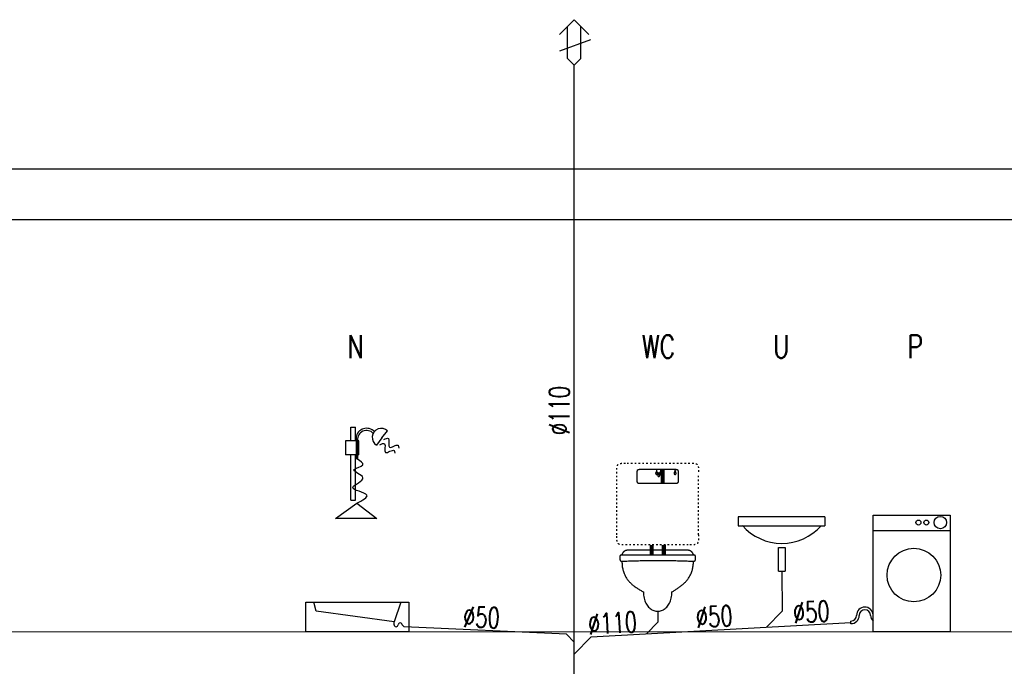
# Model space of a CAD drawing. Extents: x -220312 to -8310, y -91840 to 81907.
# Tile 126 of 128: x -42594 to -34878, y -40008 to -34945. Entities that reach past the tile are written whole.
import ezdxf

# ---------------------------------------------------------------- set-up
doc = ezdxf.new("R2010")
doc.units = 0
doc.header["$MEASUREMENT"] = 0
doc.linetypes.add('ACAD_ISO03W100', pattern=[30, 12, -18])
doc.layers.add('#armatura', color=7, linetype='Continuous')
doc.layers.add('_TABELA', color=7, linetype='Continuous')
for name, color, linetype, lineweight in [('#kan.san', 34, 'Continuous', 30), ('IS_Kanalizacja_sanitarna_grawitacyjna', 34, 'ACAD_ISO03W100', 30), ('Istniejące stropy_Nr_Pióra__5', 7, 'Continuous', 13)]:
    doc.layers.add(name, color=color, linetype=linetype, lineweight=lineweight)
doc.styles.add('ROMANS', font='romans.shx', dxfattribs={"width": 0.85, "height": 0.11})

msp = doc.modelspace()

# ---------------------------------------------------------------- linework, layer by layer
at = {"layer": '#armatura', "color": 3, "linetype": 'Continuous', "ltscale": 0.5}
for p, q in [((-39997.8, -38241.4), (-39997.8, -38135.7)), ((-39997.8, -38135.7), (-39963.1, -38135.7)), ((-39963.1, -38241.4), (-39963.1, -38135.7)), ((-39754.7, -38220.3), (-39711.9, -38164.2)), ((-39936.1, -38241.4), (-40041.3, -38241.4)), ((-40041.3, -38241.4), (-40041.3, -38351.1)), ((-39958.1, -38214.9), (-39958.1, -38384.4)), ((-39945.3, -38237.8), (-39945.3, -38384.4)), ((-39936.1, -38351.1), (-39936.1, -38241.4)), ((-39754.7, -38220.3), (-39797.5, -38276.3)), ((-39936.1, -38351.1), (-40041.3, -38351.1)), ((-39997.8, -38707.6), (-39997.8, -38351.1)), ((-39963.1, -38707.6), (-39963.1, -38351.1)), ((-39945.3, -38384.4), (-39958.1, -38384.4)), ((-40119.3, -38850.2), (-39952.8, -38730.8)), ((-39997.8, -38707.6), (-39963.1, -38707.6)), ((-39952.8, -38730.8), (-39796.4, -38850.2)), ((-39796.4, -38850.2), (-40119.3, -38850.2))]:
    msp.add_line(p, q, dxfattribs=at)
at = {"layer": '#armatura', "color": 3, "ltscale": 0.008}
for p, q in [((-36283.4, -38837.5), (-36963.8, -38837.5)), ((-36963.8, -38837.5), (-36963.8, -38907.2)), ((-36283.4, -38837.5), (-36283.4, -38907.2)), ((-36963.8, -38907.2), (-36283.4, -38907.2)), ((-36646.8, -39264.4), (-36646.8, -39077)), ((-36646.8, -39077), (-36595.2, -39077)), ((-36595.2, -39077), (-36595.2, -39264.4)), ((-36646.8, -39264.4), (-36595.2, -39264.4))]:
    msp.add_line(p, q, dxfattribs=at)
at = {"layer": '#armatura', "color": 3}
for p, q in [((-35905.8, -38944.7), (-35301, -38944.7)), ((-36079.7, -39674.5), (-36079.7, -39654.1)), ((-39659.7, -39683.1), (-39659.7, -39660.1))]:
    msp.add_line(p, q, dxfattribs=at)
msp.add_lwpolyline([(-35301, -39737.5), (-35905.8, -39737.5), (-35905.8, -38825.8), (-35301, -38825.8)], close=True, dxfattribs=at)
at = {"layer": '#armatura', "color": 3, "linetype": 'Continuous', "ltscale": 0.5}
for points in [[(-39545.2, -39737.5), (-40350.2, -39737.5), (-40350.2, -39505.2), (-39545.2, -39505.2)], [(-39659.7, -39660.1), (-40269.4, -39575.9), (-40289.6, -39505.2), (-39605.8, -39505.2)]]:
    msp.add_lwpolyline(points, close=True, dxfattribs=at)
at = {"layer": '#armatura', "color": 3}
for centre, radius in [((-35551.3, -38882.6), 19.6), ((-35488.9, -38882.6), 19.6), ((-35379.1, -38882.6), 48.5), ((-35586.5, -39293.9), 209.9)]:
    msp.add_circle(centre, radius, dxfattribs=at)
at = {"layer": '#armatura', "color": 3, "linetype": 'Continuous', "ltscale": 0.5}
for centre, radius, start, end in [((-39875.3, -38228.1), 83.9, 43.41787, 170.91581), ((-39875.6, -38231.5), 70, 42.07049, 185.16329), ((-39760.2, -38216.1), 70.9, 47.06684, 238.18928)]:
    msp.add_arc(centre, radius, start, end, dxfattribs=at)
at = {"layer": '#armatura', "color": 3, "ltscale": 0.008}
msp.add_arc((-36621, -38631.7), 413.7, 221.51789, 318.25744, dxfattribs=at)
at = {"layer": '#armatura', "color": 3}
for centre, radius, start, end in [((-35970.5, -39609.6), 64.8, 3.41258, 180), ((-35970.5, -39609.6), 44.4, 0, 180), ((-36079.7, -39609.6), 64.8, 270, 0), ((-36079.7, -39609.6), 44.4, 270, 0), ((-35861.3, -39607.2), 64.8, 182.12873, 226.6652), ((-39644.1, -39683.1), 15.7, 180.00003, 0.00003), ((-39612.8, -39683.1), 15.7, 0.00003, 180.00003)]:
    msp.add_arc(centre, radius, start, end, dxfattribs=at)
at = {"layer": '#armatura', "color": 3, "linetype": 'Continuous', "ltscale": 0.5}
for points in [[(-39772.6, -38273.6), (-39735.9, -38265.1), (-39726, -38334.2), (-39659.7, -38318.7), (-39654.1, -38339.8)], [(-39741.5, -38232.7), (-39704.9, -38224.3), (-39695, -38293.3), (-39628.7, -38277.8), (-39623, -38299)], [(-39952.8, -38730.8), (-39873.7, -38667.5), (-39982.4, -38606.9), (-39904, -38531.2), (-39974.8, -38470.6), (-39904, -38430.1), (-39951.7, -38384.4)]]:
    msp.add_spline(points, degree=3, dxfattribs=at)
at = {"layer": '#kan.san', "color": 34, "ltscale": 0.5}
for p, q in [((-36621, -39264.4), (-36620, -39576.4)), ((-37594.2, -39577.5), (-37594.2, -39662)), ((-36619.9, -39576.3), (-36741.8, -39701.8)), ((-39597.1, -39683.1), (-39581.9, -39698.3)), ((-38310, -39755.5), (-39581.9, -39698.3)), ((-38116.5, -39776.5), (-36079.7, -39665.8)), ((-37594.2, -39662), (-37682.1, -39752.9)), ((-38310, -39755.5), (-38248.4, -39819.2)), ((-38116.5, -39776.5), (-38248.4, -39912.9))]:
    msp.add_line(p, q, dxfattribs=at)
at = {"layer": '#kan.san', "color": 3, "lineweight": -3, "ltscale": 0.01, "const_width": 32}
for points in [[(-37554.2, -38465.5), (-37554.2, -38577.5)], [(-37642.2, -39057.5), (-37642.2, -39137.5)], [(-37546.2, -39057.5), (-37546.2, -39137.5)]]:
    msp.add_lwpolyline(points, dxfattribs=at)
at = {"layer": '#kan.san', "color": 3, "linetype": 'ACAD_ISO03W100', "lineweight": -3}
for points, knots in [([(-37914.2, -38497.5), (-37914.2, -38490.9), (-37914.2, -38478.8), (-37913.9, -38462.4), (-37912.9, -38449.1), (-37910.9, -38438.6), (-37907.3, -38430.4), (-37901.3, -38424.4), (-37893.1, -38420.8), (-37882.6, -38418.8), (-37869.3, -38417.8), (-37852.9, -38417.5), (-37840.8, -38417.5), (-37834.2, -38417.5)], [0, 0, 0, 0, 0.01243432, 0.02261803, 0.03080098, 0.03729996, 0.0425926, 0.04742706, 0.0527197, 0.05921868, 0.06740164, 0.07758535, 0.09001967, 0.09001967, 0.09001967, 0.09001967]), ([(-37354.2, -38417.5), (-37347.6, -38417.5), (-37335.5, -38417.5), (-37319.1, -38417.8), (-37305.9, -38418.8), (-37295.4, -38420.8), (-37287.1, -38424.4), (-37281.2, -38430.4), (-37277.5, -38438.6), (-37275.5, -38449.1), (-37274.5, -38462.4), (-37274.2, -38478.8), (-37274.2, -38490.9), (-37274.2, -38497.5)], [0, 0, 0, 0, 0.01243432, 0.02261803, 0.03080098, 0.03729996, 0.0425926, 0.04742706, 0.0527197, 0.05921868, 0.06740164, 0.07758535, 0.09001967, 0.09001967, 0.09001967, 0.09001967]), ([(-37834.2, -39057.5), (-37840.8, -39057.5), (-37852.9, -39057.5), (-37869.3, -39057.2), (-37882.6, -39056.2), (-37893.1, -39054.2), (-37901.3, -39050.5), (-37907.3, -39044.6), (-37910.9, -39036.3), (-37912.9, -39025.8), (-37913.9, -39012.6), (-37914.2, -38996.2), (-37914.2, -38984.1), (-37914.2, -38977.5)], [0, 0, 0, 0, 0.01243432, 0.02261803, 0.03080098, 0.03729996, 0.0425926, 0.04742706, 0.0527197, 0.05921868, 0.06740164, 0.07758535, 0.09001967, 0.09001967, 0.09001967, 0.09001967]), ([(-37274.2, -38977.5), (-37274.2, -38984.1), (-37274.2, -38996.2), (-37274.5, -39012.6), (-37275.5, -39025.8), (-37277.5, -39036.3), (-37281.2, -39044.6), (-37287.1, -39050.5), (-37295.4, -39054.2), (-37305.9, -39056.2), (-37319.1, -39057.2), (-37335.5, -39057.5), (-37347.6, -39057.5), (-37354.2, -39057.5)], [0, 0, 0, 0, 0.01243432, 0.02261803, 0.03080098, 0.03729996, 0.0425926, 0.04742706, 0.0527197, 0.05921868, 0.06740164, 0.07758535, 0.09001967, 0.09001967, 0.09001967, 0.09001967]), ([(-37354.2, -39057.5), (-37368.2, -39057.5), (-37395.1, -39057.5), (-37434.4, -39057.5), (-37471.9, -39057.5), (-37508.7, -39057.5), (-37545.8, -39057.5), (-37584.4, -39057.5), (-37625.5, -39057.5), (-37670.2, -39057.5), (-37719.7, -39057.5), (-37774.8, -39057.5), (-37813.7, -39057.5), (-37834.2, -39057.5)], [0, 0, 0, 0, 0.0261458, 0.0504884, 0.073704, 0.0964688, 0.1194591, 0.1433509, 0.1688204, 0.196544, 0.2271976, 0.2614576, 0.3, 0.3, 0.3, 0.3])]:
    msp.add_open_spline(points, degree=3, knots=knots, dxfattribs=at)
for points in [[(-37834.2, -38417.5), (-37819.7, -38417.5), (-37790.6, -38417.5), (-37746.9, -38417.5), (-37703.3, -38417.5), (-37659.7, -38417.5), (-37616, -38417.5), (-37572.4, -38417.5), (-37528.8, -38417.5), (-37485.1, -38417.5), (-37441.5, -38417.5), (-37397.8, -38417.5), (-37368.8, -38417.5), (-37354.2, -38417.5)], [(-37914.2, -38977.5), (-37914.2, -38962.9), (-37914.2, -38933.9), (-37914.2, -38890.2), (-37914.2, -38846.6), (-37914.2, -38802.9), (-37914.2, -38759.3), (-37914.2, -38715.7), (-37914.2, -38672), (-37914.2, -38628.4), (-37914.2, -38584.8), (-37914.2, -38541.1), (-37914.2, -38512), (-37914.2, -38497.5)], [(-37274.2, -38977.5), (-37274.2, -38962.9), (-37274.2, -38933.9), (-37274.2, -38890.2), (-37274.2, -38846.6), (-37274.2, -38802.9), (-37274.2, -38759.3), (-37274.2, -38715.7), (-37274.2, -38672), (-37274.2, -38628.4), (-37274.2, -38584.8), (-37274.2, -38541.1), (-37274.2, -38512), (-37274.2, -38497.5)]]:
    msp.add_open_spline(points, degree=3, dxfattribs=at)
at = {"layer": '#kan.san', "color": 3, "lineweight": -3, "ltscale": 0.01}
for points, knots in [([(-37754.2, -38497.5), (-37754.2, -38494.8), (-37754.2, -38490), (-37754.1, -38483.4), (-37753.7, -38478.1), (-37752.9, -38473.9), (-37751.4, -38470.7), (-37749, -38468.3), (-37745.8, -38466.8), (-37741.6, -38466), (-37736.3, -38465.6), (-37729.7, -38465.5), (-37724.9, -38465.5), (-37722.2, -38465.5)], [0, 0, 0, 0, 0.00497373, 0.00904721, 0.01232039, 0.01491998, 0.01703704, 0.01897083, 0.02108788, 0.02368747, 0.02696065, 0.03103414, 0.03600787, 0.03600787, 0.03600787, 0.03600787]), ([(-37754.2, -38545.5), (-37754.2, -38543.5), (-37754.2, -38539.8), (-37754.2, -38534.7), (-37754.2, -38530.4), (-37754.2, -38526.6), (-37754.2, -38523.2), (-37754.2, -38519.8), (-37754.2, -38516.3), (-37754.2, -38512.6), (-37754.2, -38508.2), (-37754.2, -38503.1), (-37754.2, -38499.5), (-37754.2, -38497.5)], [0, 0, 0, 0, 0.00374155, 0.00687453, 0.00953418, 0.01185575, 0.01397446, 0.01602554, 0.01814425, 0.02046582, 0.02312547, 0.02625845, 0.03, 0.03, 0.03, 0.03]), ([(-37722.2, -38465.5), (-37714, -38465.5), (-37698.3, -38465.5), (-37675.8, -38465.5), (-37655, -38465.5), (-37635.3, -38465.5), (-37615.8, -38465.5), (-37595.9, -38465.5), (-37574.8, -38465.5), (-37551.9, -38465.5), (-37526.4, -38465.5), (-37497.5, -38465.5), (-37477.1, -38465.5), (-37466.2, -38465.5)], [0, 0, 0, 0, 0.015447, 0.0293614, 0.0421938, 0.0543952, 0.0664162, 0.0787077, 0.0917205, 0.1059053, 0.121713, 0.1395943, 0.16, 0.16, 0.16, 0.16]), ([(-37602.2, -38473.5), (-37602.2, -38474.2), (-37602.3, -38475.7), (-37602.9, -38477.9), (-37603.7, -38480.1), (-37604.6, -38482.2), (-37605.7, -38484.4), (-37606.8, -38486.6), (-37607.8, -38488.7), (-37608.8, -38490.9), (-37609.5, -38493.1), (-37610.1, -38495.3), (-37610.2, -38496.8), (-37610.2, -38497.5)], [0, 0, 0, 0, 0.0013686, 0.00276912, 0.00421381, 0.00569952, 0.00721335, 0.0087371, 0.01025093, 0.01173665, 0.01318133, 0.01458185, 0.01595045, 0.01595045, 0.01595045, 0.01595045]), ([(-37610.2, -38497.5), (-37610.2, -38497.6), (-37610.2, -38497.8), (-37610.2, -38498.3), (-37610.1, -38499), (-37609.8, -38499.9), (-37609.5, -38501), (-37608.9, -38502.1), (-37608.2, -38503.1), (-37607.1, -38504.1), (-37605.8, -38504.9), (-37604.1, -38505.4), (-37602.9, -38505.5), (-37602.2, -38505.5)], [0, 0, 0, 0, 0.000116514, 0.000436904, 0.000919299, 0.001525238, 0.002221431, 0.002982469, 0.003794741, 0.004661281, 0.005605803, 0.006672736, 0.007921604, 0.007921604, 0.007921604, 0.007921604]), ([(-37594.2, -38497.5), (-37594.2, -38496.8), (-37594.3, -38495.3), (-37594.9, -38493.1), (-37595.7, -38490.9), (-37596.6, -38488.7), (-37597.7, -38486.6), (-37598.8, -38484.4), (-37599.8, -38482.2), (-37600.8, -38480.1), (-37601.5, -38477.9), (-37602.1, -38475.7), (-37602.2, -38474.2), (-37602.2, -38473.5)], [0, 0, 0, 0, 0.0013686, 0.00276912, 0.00421381, 0.00569952, 0.00721335, 0.0087371, 0.01025093, 0.01173665, 0.01318133, 0.01458185, 0.01595045, 0.01595045, 0.01595045, 0.01595045]), ([(-37602.2, -38505.5), (-37601.5, -38505.5), (-37600.3, -38505.4), (-37598.6, -38504.9), (-37597.3, -38504.1), (-37596.3, -38503.1), (-37595.5, -38502.1), (-37595, -38501), (-37594.6, -38499.9), (-37594.4, -38499), (-37594.3, -38498.3), (-37594.2, -38497.8), (-37594.2, -38497.6), (-37594.2, -38497.5)], [0, 0, 0, 0, 0.001248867, 0.002315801, 0.003260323, 0.004126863, 0.004939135, 0.005700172, 0.006396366, 0.007002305, 0.007484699, 0.007805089, 0.007921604, 0.007921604, 0.007921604, 0.007921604]), ([(-37586.2, -38489.5), (-37586.2, -38490.2), (-37586.3, -38491.7), (-37586.9, -38493.9), (-37587.7, -38496.1), (-37588.6, -38498.2), (-37589.7, -38500.4), (-37590.8, -38502.6), (-37591.8, -38504.7), (-37592.8, -38506.9), (-37593.5, -38509.1), (-37594.1, -38511.3), (-37594.2, -38512.8), (-37594.2, -38513.5)], [0, 0, 0, 0, 0.0013686, 0.00276912, 0.00421381, 0.00569952, 0.00721335, 0.0087371, 0.01025093, 0.01173665, 0.01318133, 0.01458185, 0.01595045, 0.01595045, 0.01595045, 0.01595045]), ([(-37578.2, -38513.5), (-37578.2, -38512.8), (-37578.3, -38511.3), (-37578.9, -38509.1), (-37579.7, -38506.9), (-37580.6, -38504.7), (-37581.7, -38502.6), (-37582.8, -38500.4), (-37583.8, -38498.2), (-37584.8, -38496.1), (-37585.5, -38493.9), (-37586.1, -38491.7), (-37586.2, -38490.2), (-37586.2, -38489.5)], [0, 0, 0, 0, 0.0013686, 0.00276912, 0.00421381, 0.00569952, 0.00721335, 0.0087371, 0.01025093, 0.01173665, 0.01318133, 0.01458185, 0.01595045, 0.01595045, 0.01595045, 0.01595045]), ([(-37570.2, -38473.5), (-37570.2, -38474.2), (-37570.3, -38475.7), (-37570.9, -38477.9), (-37571.7, -38480.1), (-37572.6, -38482.2), (-37573.7, -38484.4), (-37574.8, -38486.6), (-37575.8, -38488.7), (-37576.8, -38490.9), (-37577.5, -38493.1), (-37578.1, -38495.3), (-37578.2, -38496.8), (-37578.2, -38497.5)], [0, 0, 0, 0, 0.0013686, 0.00276912, 0.00421381, 0.00569952, 0.00721335, 0.0087371, 0.01025093, 0.01173665, 0.01318133, 0.01458185, 0.01595045, 0.01595045, 0.01595045, 0.01595045]), ([(-37578.2, -38497.5), (-37578.2, -38497.6), (-37578.2, -38497.8), (-37578.2, -38498.3), (-37578.1, -38499), (-37577.8, -38499.9), (-37577.5, -38501), (-37576.9, -38502.1), (-37576.2, -38503.1), (-37575.1, -38504.1), (-37573.8, -38504.9), (-37572.1, -38505.4), (-37570.9, -38505.5), (-37570.2, -38505.5)], [0, 0, 0, 0, 0.000116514, 0.000436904, 0.000919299, 0.001525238, 0.002221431, 0.002982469, 0.003794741, 0.004661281, 0.005605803, 0.006672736, 0.007921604, 0.007921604, 0.007921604, 0.007921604]), ([(-37562.2, -38497.5), (-37562.2, -38496.8), (-37562.3, -38495.3), (-37562.9, -38493.1), (-37563.7, -38490.9), (-37564.6, -38488.7), (-37565.7, -38486.6), (-37566.8, -38484.4), (-37567.8, -38482.2), (-37568.8, -38480.1), (-37569.5, -38477.9), (-37570.1, -38475.7), (-37570.2, -38474.2), (-37570.2, -38473.5)], [0, 0, 0, 0, 0.0013686, 0.00276912, 0.00421381, 0.00569952, 0.00721335, 0.0087371, 0.01025093, 0.01173665, 0.01318133, 0.01458185, 0.01595045, 0.01595045, 0.01595045, 0.01595045]), ([(-37570.2, -38505.5), (-37569.5, -38505.5), (-37568.3, -38505.4), (-37566.6, -38504.9), (-37565.3, -38504.1), (-37564.3, -38503.1), (-37563.5, -38502.1), (-37563, -38501), (-37562.6, -38499.9), (-37562.4, -38499), (-37562.3, -38498.3), (-37562.2, -38497.8), (-37562.2, -38497.6), (-37562.2, -38497.5)], [0, 0, 0, 0, 0.001248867, 0.002315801, 0.003260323, 0.004126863, 0.004939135, 0.005700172, 0.006396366, 0.007002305, 0.007484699, 0.007805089, 0.007921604, 0.007921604, 0.007921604, 0.007921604]), ([(-37466.2, -38465.5), (-37463.6, -38465.5), (-37458.7, -38465.5), (-37452.2, -38465.6), (-37446.9, -38466), (-37442.7, -38466.8), (-37439.4, -38468.3), (-37437, -38470.7), (-37435.5, -38473.9), (-37434.7, -38478.1), (-37434.3, -38483.4), (-37434.2, -38490), (-37434.2, -38494.8), (-37434.2, -38497.5)], [0, 0, 0, 0, 0.00497373, 0.00904721, 0.01232039, 0.01491998, 0.01703704, 0.01897083, 0.02108788, 0.02368747, 0.02696065, 0.03103414, 0.03600787, 0.03600787, 0.03600787, 0.03600787]), ([(-37458.2, -38473.5), (-37458.2, -38474.2), (-37458.3, -38475.7), (-37458.9, -38477.9), (-37459.7, -38480.1), (-37460.6, -38482.2), (-37461.7, -38484.4), (-37462.8, -38486.6), (-37463.8, -38488.7), (-37464.8, -38490.9), (-37465.5, -38493.1), (-37466.1, -38495.3), (-37466.2, -38496.8), (-37466.2, -38497.5)], [0, 0, 0, 0, 0.0013686, 0.00276912, 0.00421381, 0.00569952, 0.00721335, 0.0087371, 0.01025093, 0.01173665, 0.01318133, 0.01458185, 0.01595045, 0.01595045, 0.01595045, 0.01595045]), ([(-37466.2, -38497.5), (-37466.2, -38497.6), (-37466.2, -38497.8), (-37466.2, -38498.3), (-37466.1, -38499), (-37465.8, -38499.9), (-37465.5, -38501), (-37464.9, -38502.1), (-37464.2, -38503.1), (-37463.1, -38504.1), (-37461.8, -38504.9), (-37460.1, -38505.4), (-37458.9, -38505.5), (-37458.2, -38505.5)], [0, 0, 0, 0, 0.000116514, 0.000436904, 0.000919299, 0.001525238, 0.002221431, 0.002982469, 0.003794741, 0.004661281, 0.005605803, 0.006672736, 0.007921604, 0.007921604, 0.007921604, 0.007921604]), ([(-37450.2, -38497.5), (-37450.2, -38496.8), (-37450.3, -38495.3), (-37450.9, -38493.1), (-37451.7, -38490.9), (-37452.6, -38488.7), (-37453.7, -38486.6), (-37454.8, -38484.4), (-37455.8, -38482.2), (-37456.8, -38480.1), (-37457.5, -38477.9), (-37458.1, -38475.7), (-37458.2, -38474.2), (-37458.2, -38473.5)], [0, 0, 0, 0, 0.0013686, 0.00276912, 0.00421381, 0.00569952, 0.00721335, 0.0087371, 0.01025093, 0.01173665, 0.01318133, 0.01458185, 0.01595045, 0.01595045, 0.01595045, 0.01595045]), ([(-37458.2, -38505.5), (-37457.5, -38505.5), (-37456.3, -38505.4), (-37454.6, -38504.9), (-37453.3, -38504.1), (-37452.3, -38503.1), (-37451.5, -38502.1), (-37451, -38501), (-37450.6, -38499.9), (-37450.4, -38499), (-37450.3, -38498.3), (-37450.2, -38497.8), (-37450.2, -38497.6), (-37450.2, -38497.5)], [0, 0, 0, 0, 0.001248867, 0.002315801, 0.003260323, 0.004126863, 0.004939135, 0.005700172, 0.006396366, 0.007002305, 0.007484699, 0.007805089, 0.007921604, 0.007921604, 0.007921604, 0.007921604]), ([(-37434.2, -38497.5), (-37434.2, -38499.5), (-37434.2, -38503.1), (-37434.2, -38508.2), (-37434.2, -38512.6), (-37434.2, -38516.3), (-37434.2, -38519.8), (-37434.2, -38523.2), (-37434.2, -38526.6), (-37434.2, -38530.4), (-37434.2, -38534.7), (-37434.2, -38539.8), (-37434.2, -38543.5), (-37434.2, -38545.5)], [0, 0, 0, 0, 0.00374155, 0.00687453, 0.00953418, 0.01185575, 0.01397446, 0.01602554, 0.01814425, 0.02046582, 0.02312547, 0.02625845, 0.03, 0.03, 0.03, 0.03]), ([(-37722.2, -38577.5), (-37724.9, -38577.5), (-37729.7, -38577.5), (-37736.3, -38577.4), (-37741.6, -38577), (-37745.8, -38576.2), (-37749, -38574.7), (-37751.4, -38572.3), (-37752.9, -38569), (-37753.7, -38564.8), (-37754.1, -38559.5), (-37754.2, -38553), (-37754.2, -38548.1), (-37754.2, -38545.5)], [0, 0, 0, 0, 0.00497373, 0.00904721, 0.01232039, 0.01491998, 0.01703704, 0.01897083, 0.02108788, 0.02368747, 0.02696065, 0.03103414, 0.03600787, 0.03600787, 0.03600787, 0.03600787]), ([(-37466.2, -38577.5), (-37475.5, -38577.5), (-37492.7, -38577.5), (-37516.7, -38577.5), (-37537.4, -38577.5), (-37556, -38577.5), (-37573.6, -38577.5), (-37591.5, -38577.5), (-37610.8, -38577.5), (-37632.6, -38577.5), (-37658, -38577.5), (-37688.3, -38577.5), (-37710.2, -38577.5), (-37722.2, -38577.5)], [0, 0, 0, 0, 0.0174756, 0.0322014, 0.0448986, 0.0562885, 0.0670924, 0.0780316, 0.0898272, 0.1032006, 0.118873, 0.1375657, 0.16, 0.16, 0.16, 0.16]), ([(-37594.2, -38513.5), (-37594.2, -38513.6), (-37594.2, -38513.8), (-37594.2, -38514.3), (-37594.1, -38515), (-37593.8, -38515.9), (-37593.5, -38517), (-37592.9, -38518.1), (-37592.2, -38519.1), (-37591.1, -38520.1), (-37589.8, -38520.9), (-37588.1, -38521.4), (-37586.9, -38521.5), (-37586.2, -38521.5)], [0, 0, 0, 0, 0.000116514, 0.000436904, 0.000919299, 0.001525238, 0.002221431, 0.002982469, 0.003794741, 0.004661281, 0.005605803, 0.006672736, 0.007921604, 0.007921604, 0.007921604, 0.007921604]), ([(-37586.2, -38521.5), (-37585.5, -38521.5), (-37584.3, -38521.4), (-37582.6, -38520.9), (-37581.3, -38520.1), (-37580.3, -38519.1), (-37579.5, -38518.1), (-37579, -38517), (-37578.6, -38515.9), (-37578.4, -38515), (-37578.3, -38514.3), (-37578.2, -38513.8), (-37578.2, -38513.6), (-37578.2, -38513.5)], [0, 0, 0, 0, 0.001248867, 0.002315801, 0.003260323, 0.004126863, 0.004939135, 0.005700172, 0.006396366, 0.007002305, 0.007484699, 0.007805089, 0.007921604, 0.007921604, 0.007921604, 0.007921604]), ([(-37434.2, -38545.5), (-37434.2, -38548.1), (-37434.2, -38553), (-37434.3, -38559.5), (-37434.7, -38564.8), (-37435.5, -38569), (-37437, -38572.3), (-37439.4, -38574.7), (-37442.7, -38576.2), (-37446.9, -38577), (-37452.2, -38577.4), (-37458.7, -38577.5), (-37463.6, -38577.5), (-37466.2, -38577.5)], [0, 0, 0, 0, 0.00497373, 0.00904721, 0.01232039, 0.01491998, 0.01703704, 0.01897083, 0.02108788, 0.02368747, 0.02696065, 0.03103414, 0.03600787, 0.03600787, 0.03600787, 0.03600787]), ([(-37874.2, -39137.5), (-37873.5, -39135.3), (-37871.9, -39131.2), (-37869.2, -39125.3), (-37866.2, -39119.8), (-37862.8, -39114.9), (-37859.2, -39110.5), (-37855.4, -39106.6), (-37851.4, -39103.4), (-37847.3, -39100.8), (-37843, -39098.9), (-37838.6, -39097.8), (-37835.7, -39097.5), (-37834.2, -39097.5)], [0, 0, 0, 0, 0.00423186, 0.00830097, 0.01220149, 0.01592844, 0.01947867, 0.02285217, 0.02605368, 0.02909475, 0.03199625, 0.03479091, 0.03752535, 0.03752535, 0.03752535, 0.03752535]), ([(-37834.2, -39097.5), (-37812.2, -39097.5), (-37772.7, -39097.5), (-37719.4, -39097.5), (-37676.9, -39097.5), (-37642, -39097.5), (-37611.6, -39097.5), (-37582.6, -39097.5), (-37551.9, -39097.5), (-37516.2, -39097.5), (-37472.5, -39097.5), (-37417.6, -39097.5), (-37376.9, -39097.5), (-37354.2, -39097.5)], [0, 0, 0, 0, 0.0413599, 0.0740195, 0.0999399, 0.1210819, 0.1394065, 0.1568745, 0.175447, 0.1970849, 0.2237491, 0.2574005, 0.3, 0.3, 0.3, 0.3]), ([(-37354.2, -39097.5), (-37352.8, -39097.5), (-37349.8, -39097.8), (-37345.4, -39098.9), (-37341.2, -39100.8), (-37337, -39103.4), (-37333, -39106.6), (-37329.2, -39110.5), (-37325.6, -39114.9), (-37322.3, -39119.8), (-37319.2, -39125.3), (-37316.5, -39131.2), (-37314.9, -39135.3), (-37314.2, -39137.5)], [0, 0, 0, 0, 0.00273444, 0.00552909, 0.00843059, 0.01147167, 0.01467318, 0.01804667, 0.02159691, 0.02532386, 0.02922438, 0.03329349, 0.03752535, 0.03752535, 0.03752535, 0.03752535]), ([(-37874.2, -39137.5), (-37875.5, -39137.5), (-37878, -39137.5), (-37881.2, -39137.6), (-37883.9, -39137.9), (-37886.1, -39138.5), (-37887.7, -39139.7), (-37888.9, -39141.5), (-37889.6, -39143.9), (-37890, -39147), (-37890.2, -39151), (-37890.2, -39155.9), (-37890.2, -39159.5), (-37890.2, -39161.5)], [0, 0, 0, 0, 0.00248688, 0.00452447, 0.00616882, 0.00750526, 0.00868128, 0.00991384, 0.01141668, 0.01334144, 0.01579113, 0.01884568, 0.02257596, 0.02257596, 0.02257596, 0.02257596]), ([(-37890.2, -39161.5), (-37890.2, -39162.9), (-37890.2, -39165.5), (-37890.1, -39169.3), (-37889.9, -39172.7), (-37889.5, -39175.7), (-37888.8, -39178.3), (-37887.7, -39180.6), (-37886.1, -39182.4), (-37884, -39183.8), (-37881.3, -39184.8), (-37878, -39185.4), (-37875.5, -39185.5), (-37874.2, -39185.5)], [0, 0, 0, 0, 0.00260332, 0.00495928, 0.00707154, 0.00895171, 0.01062718, 0.01215261, 0.01362068, 0.01515861, 0.01690281, 0.01897256, 0.0214625, 0.0214625, 0.0214625, 0.0214625]), ([(-37314.2, -39137.5), (-37332.3, -39137.5), (-37368.4, -39137.5), (-37422.2, -39137.5), (-37475.5, -39137.5), (-37528.2, -39137.5), (-37580.2, -39137.5), (-37631.5, -39137.5), (-37681.9, -39137.5), (-37731.4, -39137.5), (-37779.9, -39137.5), (-37827.4, -39137.5), (-37858.7, -39137.5), (-37874.2, -39137.5)], [0, 0, 0, 0, 0.0339594, 0.0676258, 0.1009542, 0.1338993, 0.1664162, 0.1984598, 0.229985, 0.2609467, 0.2912998, 0.3209992, 0.35, 0.35, 0.35, 0.35]), ([(-37874.2, -39185.5), (-37856.8, -39184.8), (-37822.2, -39183.4), (-37770.3, -39181.9), (-37718.8, -39180.7), (-37667.6, -39179.9), (-37616.7, -39179.5), (-37565.9, -39179.5), (-37515.4, -39179.9), (-37465, -39180.7), (-37414.6, -39181.9), (-37364.4, -39183.4), (-37330.9, -39184.8), (-37314.2, -39185.5)], [0, 0, 0, 0, 0.0326306, 0.0650275, 0.0972149, 0.1292172, 0.1610589, 0.1927644, 0.2243581, 0.2558647, 0.2873085, 0.3187141, 0.350106, 0.350106, 0.350106, 0.350106]), ([(-37874.2, -39185.5), (-37874.2, -39197.2), (-37873.1, -39219.7), (-37867.6, -39251.5), (-37858.6, -39280.1), (-37846.6, -39305.6), (-37831.9, -39328.3), (-37814.9, -39348.6), (-37795.8, -39366.8), (-37775.1, -39383.3), (-37753, -39398.3), (-37730, -39412.3), (-37714.2, -39421.1), (-37706.2, -39425.5)], [0, 0, 0, 0, 0.022009, 0.0420139, 0.0604947, 0.0779125, 0.0946803, 0.1111371, 0.1275324, 0.1440256, 0.1606965, 0.1775602, 0.1945849, 0.1945849, 0.1945849, 0.1945849]), ([(-37482.2, -39425.5), (-37474.9, -39421.1), (-37460.1, -39412.2), (-37438.2, -39398.2), (-37416.7, -39383.2), (-37396.1, -39366.7), (-37376.8, -39348.6), (-37359.2, -39328.3), (-37343.8, -39305.6), (-37331.1, -39280.1), (-37321.5, -39251.6), (-37315.5, -39219.7), (-37314.2, -39197.2), (-37314.2, -39185.5)], [0, 0, 0, 0, 0.0160517, 0.0323232, 0.0487165, 0.0651746, 0.0817004, 0.0983761, 0.11538, 0.1329948, 0.1516015, 0.1716595, 0.193675, 0.193675, 0.193675, 0.193675]), ([(-37298.2, -39161.5), (-37298.2, -39159.5), (-37298.2, -39155.9), (-37298.3, -39151), (-37298.5, -39147), (-37298.9, -39143.9), (-37299.6, -39141.5), (-37300.7, -39139.7), (-37302.4, -39138.5), (-37304.5, -39137.9), (-37307.2, -39137.6), (-37310.5, -39137.5), (-37312.9, -39137.5), (-37314.2, -39137.5)], [0, 0, 0, 0, 0.00373029, 0.00678483, 0.00923453, 0.01115929, 0.01266213, 0.01389468, 0.0150707, 0.01640714, 0.0180515, 0.02008909, 0.02257596, 0.02257596, 0.02257596, 0.02257596]), ([(-37314.2, -39185.5), (-37312.9, -39185.5), (-37310.4, -39185.4), (-37307.1, -39184.8), (-37304.4, -39183.8), (-37302.3, -39182.4), (-37300.7, -39180.6), (-37299.6, -39178.3), (-37298.9, -39175.7), (-37298.5, -39172.7), (-37298.3, -39169.3), (-37298.2, -39165.5), (-37298.2, -39162.9), (-37298.2, -39161.5)], [0, 0, 0, 0, 0.00248994, 0.00455969, 0.00630389, 0.00784182, 0.00930989, 0.01083532, 0.01251079, 0.01439096, 0.01650323, 0.01885919, 0.0214625, 0.0214625, 0.0214625, 0.0214625]), ([(-37706.2, -39425.5), (-37706.2, -39433.9), (-37705.4, -39450.1), (-37701.6, -39473.4), (-37695.4, -39494.5), (-37687.3, -39513.4), (-37677.3, -39530.1), (-37665.8, -39544.4), (-37653.1, -39556.2), (-37639.3, -39565.6), (-37624.7, -39572.4), (-37609.6, -39576.5), (-37599.3, -39577.5), (-37594.2, -39577.5)], [0, 0, 0, 0, 0.0157588, 0.0304114, 0.0440832, 0.05689, 0.068938, 0.0803261, 0.091148, 0.1014962, 0.1114679, 0.1211705, 0.1307285, 0.1307285, 0.1307285, 0.1307285]), ([(-37594.2, -39577.5), (-37589.1, -39577.5), (-37578.8, -39576.5), (-37563.7, -39572.4), (-37549.1, -39565.6), (-37535.3, -39556.2), (-37522.6, -39544.4), (-37511.1, -39530.1), (-37501.2, -39513.4), (-37493, -39494.5), (-37486.9, -39473.4), (-37483, -39450.1), (-37482.2, -39433.9), (-37482.2, -39425.5)], [0, 0, 0, 0, 0.009558, 0.0192606, 0.0292323, 0.0395805, 0.0504023, 0.0617905, 0.0738385, 0.0866453, 0.1003171, 0.1149697, 0.1307285, 0.1307285, 0.1307285, 0.1307285])]:
    msp.add_open_spline(points, degree=3, knots=knots, dxfattribs=at)
for p, q in [((-47202.4, -36112.5), (-9364.5, -36112.5)), ((-9364.5, -36512.5), (-47202.4, -36512.5))]:
    msp.add_line(p, q)
at = {"layer": '_TABELA', "color": 3}
for p, q in [((-38363.9, -35060.2), (-38248.4, -34944.6)), ((-38132.9, -35060.2), (-38248.4, -34944.6)), ((-38301.4, -35247.7), (-38301.4, -34997.7)), ((-38195.4, -35247.7), (-38195.4, -34997.7)), ((-38360.1, -35187.2), (-38117, -35100.8)), ((-38248.4, -35300.7), (-38301.4, -35247.7)), ((-38248.4, -35300.7), (-38195.4, -35247.7))]:
    msp.add_line(p, q, dxfattribs=at)
at = {"layer": 'IS_Kanalizacja_sanitarna_grawitacyjna', "linetype": 'ByBlock'}
msp.add_line((-38248.4, -42995.1), (-38248.4, -35300.7), dxfattribs=at)
at = {"layer": 'Istniejące stropy_Nr_Pióra__5', "linetype": 'Continuous'}
msp.add_line((-9364.5, -39737.5), (-47202.4, -39737.5), dxfattribs=at)

# ---------------------------------------------------------------- texts
at = {"layer": '#armatura', "color": 3, "style": 'ROMANS', "width": 0.75}
for s, p in [('N', (-40025.5, -37594.2)), ('WC', (-37717.5, -37594.2)), ('P', (-35636.8, -37594.2))]:
    msp.add_text(s, height=180, dxfattribs=at).set_placement(p)
at = {"layer": '#armatura', "color": 3, "style": 'ROMANS', "text_generation_flag": 2, "width": 0.75}
msp.add_text('U', height=180, dxfattribs=at).set_placement((-36562.7, -37594.2))
at = {"layer": '#armatura', "color": 3, "style": 'ROMANS', "width": 0.7}
for s, rotation, p in [('%%C50', 3.38693, (-36529.6, -39671)), ('%%C50', 357.98105, (-39121.7, -39700)), ('%%C110', 3.38693, (-38135.6, -39760.7)), ('%%C50', 3.38693, (-37290.6, -39707))]:
    msp.add_text(s, height=160, rotation=rotation, dxfattribs=at).set_placement(p)
at = {"layer": '_TABELA', "color": 3, "style": 'ROMANS', "width": 0.7}
msp.add_text('%%C110  ', height=160, rotation=90, dxfattribs=at).set_placement((-38284, -38197.8))

doc.saveas('drawing.dxf')
